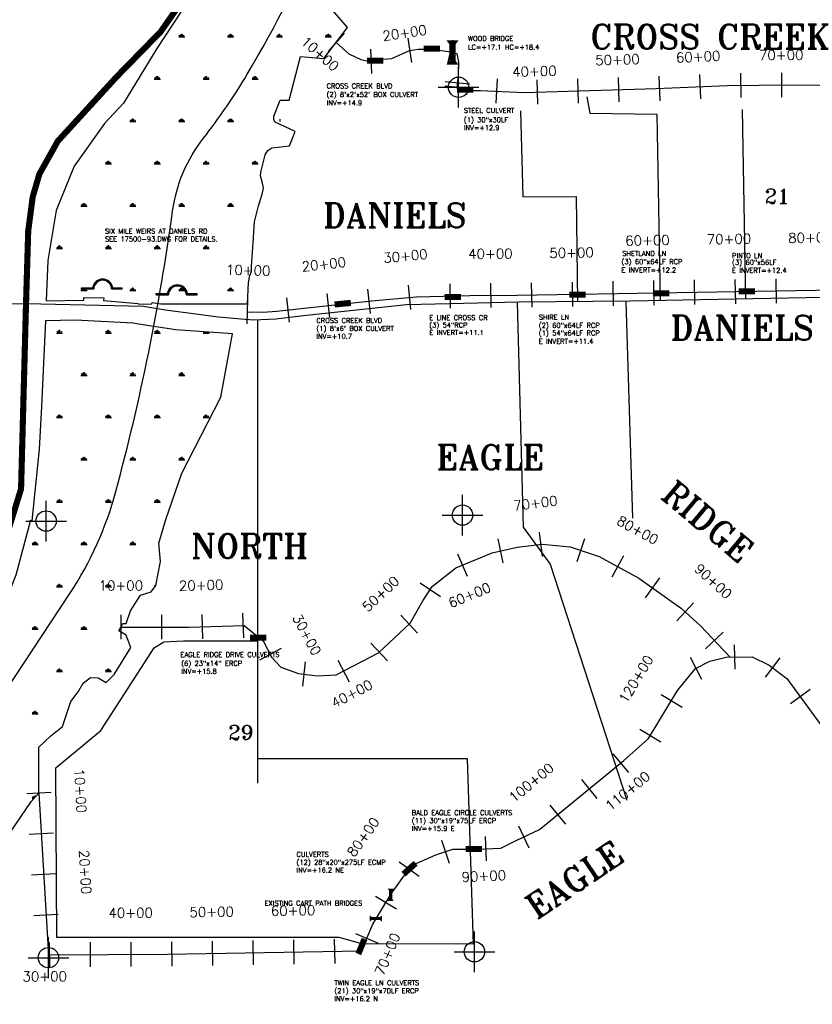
# Model space of a CAD drawing. Extents: x 195000 to 325707, y 779122 to 842722.
# Tile 8 of 21: x 225448 to 235177, y 796640 to 808732. Entities that reach past the tile are written whole.
import ezdxf
from ezdxf.enums import TextEntityAlignment as Align

# ---------------------------------------------------------------- set-up
doc = ezdxf.new("R2010")
doc.units = 0
doc.header["$LTSCALE"] = 800
doc.header["$PDMODE"] = 34
doc.header["$PDSIZE"] = 250
for name, pattern in [('DASHED', [0]), ('PHANTOM', [0]), ('STREAM', [0])]:
    doc.linetypes.add(name, pattern=pattern)
doc.layers.get('0').update_dxf_attribs({"linetype": 'CONTINUOUS'})
for name, color, linetype in [('EXLIMBS', 7, 'STREAM'), ('EXSTRUCTURES', 2, 'CONTINUOUS'), ('HATCH', 3, 'CONTINUOUS'), ('HEC2STA', 7, 'STREAM'), ('MAJROADS', 9, 'CONTINUOUS'), ('MINROADS', 9, 'CONTINUOUS'), ('ROW', 12, 'PHANTOM'), ('SEC', 2, 'CONTINUOUS'), ('TEXT', 7, 'CONTINUOUS'), ('WSHEDS', 11, 'CONTINUOUS')]:
    doc.layers.add(name, color=color, linetype=linetype)
doc.styles.get("Standard").update_dxf_attribs({"font": 'ROMANT'})

# ---------------------------------------------------------------- blocks, each defined once
blk = doc.blocks.new('*X')
at = {"color": 0}
for p, q in [((227419, 808521), (227407, 808542)), ((227428, 808521), (227428, 808551)), ((227438, 808521), (227438, 808559)), ((227447, 808521), (227447, 808551)), ((227456, 808521), (227468, 808542)), ((228019, 808521), (228007, 808542)), ((228028, 808521), (228028, 808551)), ((228038, 808521), (228038, 808559)), ((228047, 808521), (228047, 808551)), ((228056, 808521), (228068, 808542)), ((228619, 808521), (228607, 808542)), ((228628, 808521), (228628, 808551)), ((228638, 808521), (228638, 808559)), ((228647, 808521), (228647, 808551)), ((228656, 808521), (228668, 808542)), ((229219, 808521), (229207, 808542)), ((229228, 808521), (229228, 808551)), ((229238, 808521), (229238, 808559)), ((229247, 808521), (229247, 808551)), ((229256, 808521), (229268, 808542)), ((227400, 808521), (227475, 808521)), ((228000, 808521), (228075, 808521)), ((228600, 808521), (228675, 808521)), ((229200, 808521), (229275, 808521)), ((227100, 808002), (227175, 808002)), ((227119, 808002), (227107, 808022)), ((227128, 808002), (227128, 808032)), ((227138, 808002), (227138, 808039)), ((227147, 808002), (227147, 808032)), ((227156, 808002), (227168, 808022)), ((227700, 808002), (227775, 808002)), ((227719, 808002), (227707, 808022)), ((227728, 808002), (227728, 808032)), ((227738, 808002), (227738, 808039)), ((227747, 808002), (227747, 808032)), ((227756, 808002), (227768, 808022)), ((228300, 808002), (228375, 808002)), ((228319, 808002), (228307, 808022)), ((228328, 808002), (228328, 808032)), ((228338, 808002), (228338, 808039)), ((228347, 808002), (228347, 808032)), ((228356, 808002), (228368, 808022)), ((226800, 807482), (226875, 807482)), ((226819, 807482), (226807, 807503)), ((226828, 807482), (226828, 807512)), ((226838, 807482), (226838, 807520)), ((226847, 807482), (226847, 807512)), ((226856, 807482), (226868, 807503)), ((227400, 807482), (227475, 807482)), ((227419, 807482), (227407, 807503)), ((227428, 807482), (227428, 807512)), ((227438, 807482), (227438, 807520)), ((227447, 807482), (227447, 807512)), ((227456, 807482), (227468, 807503)), ((228000, 807482), (228075, 807482)), ((228019, 807482), (228007, 807503)), ((228028, 807482), (228028, 807512)), ((228038, 807482), (228038, 807520)), ((228047, 807482), (228047, 807512)), ((228056, 807482), (228068, 807503)), ((228647, 807482), (228647, 807512)), ((226519, 806962), (226507, 806983)), ((226528, 806962), (226528, 806992)), ((226538, 806962), (226538, 807000)), ((226547, 806962), (226547, 806992)), ((226556, 806962), (226568, 806983)), ((227119, 806962), (227107, 806983)), ((227128, 806962), (227128, 806992)), ((227138, 806962), (227138, 807000)), ((227147, 806962), (227147, 806992)), ((227156, 806962), (227168, 806983)), ((227719, 806962), (227707, 806983)), ((227728, 806962), (227728, 806992)), ((227738, 806962), (227738, 807000)), ((227747, 806962), (227747, 806992)), ((227756, 806962), (227768, 806983)), ((228319, 806962), (228307, 806983)), ((228328, 806962), (228328, 806992)), ((228338, 806962), (228338, 807000)), ((228347, 806962), (228347, 806992)), ((228356, 806962), (228368, 806983)), ((226500, 806962), (226575, 806962)), ((227100, 806962), (227175, 806962)), ((227700, 806962), (227775, 806962)), ((228300, 806962), (228375, 806962)), ((226200, 806443), (226275, 806443)), ((226219, 806443), (226207, 806464)), ((226228, 806443), (226228, 806473)), ((226238, 806443), (226238, 806480)), ((226247, 806443), (226247, 806473)), ((226256, 806443), (226268, 806464)), ((226800, 806443), (226875, 806443)), ((226819, 806443), (226807, 806464)), ((226828, 806443), (226828, 806473)), ((226838, 806443), (226838, 806480)), ((226847, 806443), (226847, 806473)), ((226856, 806443), (226868, 806464)), ((227400, 806443), (227475, 806443)), ((227419, 806443), (227407, 806464)), ((227428, 806443), (227428, 806473)), ((227438, 806443), (227438, 806480)), ((227447, 806443), (227447, 806473)), ((227456, 806443), (227468, 806464)), ((228000, 806443), (228075, 806443)), ((228019, 806443), (228007, 806464)), ((228028, 806443), (228028, 806473)), ((228038, 806443), (228038, 806480)), ((228047, 806443), (228047, 806473)), ((228056, 806443), (228068, 806464)), ((225900, 805923), (225975, 805923)), ((225919, 805923), (225907, 805944)), ((225928, 805923), (225928, 805953)), ((225938, 805923), (225938, 805961)), ((225947, 805923), (225947, 805953)), ((225956, 805923), (225968, 805944)), ((226500, 805923), (226575, 805923)), ((226519, 805923), (226507, 805944)), ((226528, 805923), (226528, 805953)), ((226538, 805923), (226538, 805961)), ((226547, 805923), (226547, 805953)), ((226556, 805923), (226568, 805944)), ((227100, 805923), (227175, 805923)), ((227119, 805923), (227107, 805944)), ((227128, 805923), (227128, 805953)), ((227138, 805923), (227138, 805961)), ((227147, 805923), (227147, 805953)), ((227156, 805923), (227168, 805944)), ((227700, 805923), (227775, 805923)), ((227719, 805923), (227707, 805944)), ((227728, 805923), (227728, 805953)), ((227738, 805923), (227738, 805961)), ((227747, 805923), (227747, 805953)), ((227756, 805923), (227768, 805944)), ((228300, 805923), (228309, 805923)), ((228310, 805939), (228307, 805944)), ((226200, 805404), (226275, 805404)), ((226219, 805404), (226207, 805424)), ((226228, 805404), (226228, 805434)), ((226238, 805404), (226238, 805441)), ((226247, 805404), (226247, 805434)), ((226256, 805404), (226268, 805424)), ((226800, 805404), (226875, 805404)), ((226819, 805404), (226807, 805424)), ((226828, 805404), (226828, 805434)), ((226838, 805404), (226838, 805441)), ((226847, 805404), (226847, 805434)), ((226856, 805404), (226868, 805424)), ((227400, 805404), (227475, 805404)), ((227419, 805404), (227407, 805424)), ((227428, 805404), (227428, 805434)), ((227438, 805404), (227438, 805441)), ((227447, 805404), (227447, 805434)), ((227456, 805404), (227468, 805424)), ((228000, 805404), (228075, 805404)), ((228019, 805404), (228007, 805424)), ((228028, 805404), (228028, 805434)), ((228038, 805404), (228038, 805441)), ((228047, 805404), (228047, 805434)), ((228056, 805404), (228068, 805424)), ((225928, 804884), (225928, 804914)), ((225938, 804884), (225938, 804922)), ((225947, 804884), (225947, 804914)), ((226528, 804884), (226528, 804914)), ((226538, 804884), (226538, 804922)), ((226547, 804884), (226547, 804914)), ((227128, 804884), (227128, 804914)), ((227138, 804884), (227138, 804922)), ((227147, 804884), (227147, 804914)), ((225900, 804884), (225975, 804884)), ((225919, 804884), (225907, 804905)), ((225956, 804884), (225968, 804905)), ((226500, 804884), (226575, 804884)), ((226519, 804884), (226507, 804905)), ((226556, 804884), (226568, 804905)), ((227100, 804884), (227175, 804884)), ((227119, 804884), (227107, 804905)), ((227156, 804884), (227168, 804905)), ((227700, 804884), (227775, 804884)), ((227719, 804884), (227710, 804899)), ((227728, 804884), (227728, 804898)), ((227738, 804884), (227738, 804897)), ((227747, 804884), (227747, 804897)), ((227756, 804884), (227763, 804895)), ((226200, 804364), (226275, 804364)), ((226219, 804364), (226207, 804385)), ((226228, 804364), (226228, 804394)), ((226238, 804364), (226238, 804402)), ((226247, 804364), (226247, 804394)), ((226256, 804364), (226268, 804385)), ((226800, 804364), (226875, 804364)), ((226819, 804364), (226807, 804385)), ((226828, 804364), (226828, 804394)), ((226838, 804364), (226838, 804402)), ((226847, 804364), (226847, 804394)), ((226856, 804364), (226868, 804385)), ((227400, 804364), (227475, 804364)), ((227419, 804364), (227407, 804385)), ((227428, 804364), (227428, 804394)), ((227438, 804364), (227438, 804402)), ((227447, 804364), (227447, 804394)), ((227456, 804364), (227468, 804385)), ((225900, 803845), (225975, 803845)), ((225919, 803845), (225907, 803866)), ((225928, 803845), (225928, 803875)), ((225938, 803845), (225938, 803882)), ((225947, 803845), (225947, 803875)), ((225956, 803845), (225968, 803866)), ((226500, 803845), (226575, 803845)), ((226519, 803845), (226507, 803866)), ((226528, 803845), (226528, 803875)), ((226538, 803845), (226538, 803882)), ((226547, 803845), (226547, 803875)), ((226556, 803845), (226568, 803866)), ((227100, 803845), (227175, 803845)), ((227119, 803845), (227107, 803866)), ((227128, 803845), (227128, 803875)), ((227138, 803845), (227138, 803882)), ((227147, 803845), (227147, 803875)), ((227156, 803845), (227168, 803866)), ((227700, 803845), (227775, 803845)), ((227719, 803845), (227707, 803866)), ((227728, 803845), (227728, 803875)), ((227738, 803845), (227738, 803882)), ((227747, 803845), (227747, 803875)), ((227756, 803845), (227768, 803866)), ((226219, 803325), (226207, 803346)), ((226228, 803325), (226228, 803355)), ((226238, 803325), (226238, 803363)), ((226247, 803325), (226247, 803355)), ((226256, 803325), (226268, 803346)), ((226819, 803325), (226807, 803346)), ((226828, 803325), (226828, 803355)), ((226838, 803325), (226838, 803363)), ((226847, 803325), (226847, 803355)), ((226856, 803325), (226868, 803346)), ((227419, 803325), (227407, 803346)), ((227428, 803325), (227428, 803355)), ((227438, 803325), (227438, 803363)), ((227447, 803325), (227447, 803355)), ((227456, 803325), (227468, 803346)), ((225675, 803325), (225675, 803325)), ((226200, 803325), (226275, 803325)), ((226800, 803325), (226875, 803325)), ((227400, 803325), (227475, 803325)), ((225900, 802806), (225975, 802806)), ((225919, 802806), (225907, 802826)), ((225928, 802806), (225928, 802836)), ((225938, 802806), (225938, 802843)), ((225947, 802806), (225947, 802836)), ((225956, 802806), (225968, 802826)), ((226500, 802806), (226575, 802806)), ((226519, 802806), (226507, 802826)), ((226528, 802806), (226528, 802836)), ((226538, 802806), (226538, 802843)), ((226547, 802806), (226547, 802836)), ((226556, 802806), (226568, 802826)), ((227100, 802806), (227175, 802806)), ((227119, 802806), (227107, 802826)), ((227128, 802806), (227128, 802836)), ((227138, 802806), (227138, 802843)), ((227147, 802806), (227147, 802836)), ((227156, 802806), (227168, 802826)), ((225600, 802286), (225675, 802286)), ((225619, 802286), (225607, 802307)), ((225628, 802286), (225628, 802316)), ((225638, 802286), (225638, 802323)), ((225647, 802286), (225647, 802316)), ((225656, 802286), (225668, 802307)), ((226200, 802286), (226275, 802286)), ((226219, 802286), (226207, 802307)), ((226228, 802286), (226228, 802316)), ((226238, 802286), (226238, 802323)), ((226247, 802286), (226247, 802316)), ((226256, 802286), (226268, 802307)), ((226800, 802286), (226875, 802286)), ((226819, 802286), (226807, 802307)), ((226828, 802286), (226828, 802316)), ((226838, 802286), (226838, 802323)), ((226847, 802286), (226847, 802316)), ((226856, 802286), (226868, 802307)), ((225900, 801766), (225975, 801766)), ((225919, 801766), (225907, 801787)), ((225928, 801766), (225928, 801796)), ((225938, 801766), (225938, 801804)), ((225947, 801766), (225947, 801796)), ((225956, 801766), (225968, 801787)), ((226500, 801766), (226575, 801766)), ((226519, 801766), (226507, 801787)), ((226528, 801766), (226528, 801796)), ((226538, 801766), (226538, 801804)), ((226547, 801766), (226547, 801796)), ((226556, 801766), (226568, 801787)), ((227100, 801766), (227105, 801766)), ((227113, 801777), (227107, 801787)), ((225638, 801247), (225638, 801284)), ((226238, 801247), (226238, 801284)), ((225600, 801247), (225675, 801247)), ((225619, 801247), (225607, 801267)), ((225628, 801247), (225628, 801277)), ((225647, 801247), (225647, 801277)), ((225656, 801247), (225668, 801267)), ((226200, 801247), (226275, 801247)), ((226219, 801247), (226207, 801267)), ((226228, 801247), (226228, 801277)), ((226247, 801247), (226247, 801277)), ((226256, 801247), (226268, 801267)), ((225900, 800727), (225975, 800727)), ((225919, 800727), (225907, 800748)), ((225928, 800727), (225928, 800757)), ((225938, 800727), (225938, 800765)), ((225947, 800727), (225947, 800757)), ((225956, 800727), (225968, 800748)), ((226500, 800727), (226575, 800727)), ((226519, 800727), (226507, 800748)), ((226528, 800727), (226528, 800757)), ((226538, 800727), (226538, 800765)), ((226547, 800727), (226547, 800757)), ((226556, 800727), (226568, 800748)), ((225600, 800207), (225675, 800207)), ((225619, 800207), (225607, 800228)), ((225628, 800207), (225628, 800237)), ((225638, 800207), (225638, 800245)), ((225647, 800207), (225647, 800237)), ((225656, 800207), (225668, 800228)), ((225600, 799168), (225626, 799168)), ((225619, 799168), (225607, 799189)), ((225628, 799170), (225628, 799198)), ((225638, 799181), (225638, 799206)), ((225647, 799191), (225647, 799198))]:
    blk.add_line(p, q, dxfattribs=at)
blk = doc.blocks.new('RCP1')
at = {"color": 0, "const_width": 75}
blk.add_lwpolyline([(-100, 0), (100, 0)], dxfattribs=at)
blk = doc.blocks.new('BRIDGE1')
at = {"color": 0}
blk.add_lwpolyline([(-150, 0, 150, 75, 0), (-100, 0, 75, 75, 0), (100, 0, 75, 150, 0), (150, 0, 150, 150, 0)], format="xyseb", dxfattribs=at)
blk = doc.blocks.new('WEIR')
at = {"color": 0}
for p, q in [((-528, 27), (-227, 27)), ((-528, -3), (-528, 27)), ((207, 27), (472, 27)), ((472, -3), (472, 27)), ((-528, -3), (-230, -3)), ((210, -3), (472, -3))]:
    blk.add_line(p, q, dxfattribs=at)
for radius, start, end in [(250, 8.5188, 171.4812), (220, 1.832, 178.168)]:
    blk.add_arc((-10, -10), radius, start, end, dxfattribs=at)

msp = doc.modelspace()

# ---------------------------------------------------------------- linework, layer by layer
at = {"layer": 'EXLIMBS', "color": 0}
for points in [[(229332, 808453), (229490, 808313), (229635, 808241), (229745, 808219), (229831, 808222), (229911, 808246), (230016, 808257), (230234, 808354), (230339, 808370), (230505, 808370), (230711, 808339), (230814, 808315), (230835, 808212), (230829, 808036), (230816, 807899), (230861, 807864), (231106, 807864), (231641, 807838), (233261, 807885), (234134, 807925), (234911, 807930), (235622, 807925)], [(228241, 805145), (228431, 805140), (228605, 805152), (229767, 805278), (230320, 805330), (230972, 805345), (231554, 805350), (233764, 805385), (236672, 805433), (236858, 805423), (239368, 805428)], [(226690, 801273), (227524, 801273), (228204, 801292), (228435, 801103), (228544, 800899), (228652, 800782), (228870, 800702), (229100, 800676), (229333, 800687), (229854, 800958), (230243, 801322), (230395, 801597), (230512, 801771), (230802, 802002), (231246, 802186), (231553, 802253), (231863, 802291), (232204, 802258), (232560, 802140), (233047, 801873), (233573, 801499), (233806, 801287), (234169, 800902)], [(225685, 799233), (225800, 797249), (227263, 797256), (229644, 797296), (229784, 797626), (230009, 797997), (230259, 798344), (230555, 798474), (230766, 798546), (231061, 798546), (231354, 798559), (231542, 798653), (231828, 798786), (232865, 799634), (233167, 799904), (233524, 800492), (233742, 800765), (233921, 800856), (234122, 800902), (234441, 800908), (234649, 800807), (234866, 800642), (235864, 799280)]]:
    msp.add_lwpolyline(points, dxfattribs=at)
at = {"layer": 'HEC2STA', "color": 0}
for p, q in [((229431, 808565), (229233, 808340)), ((229431, 808565), (229233, 808340)), ((230213, 808503), (230258, 808206)), ((230213, 808503), (230258, 808206)), ((230765, 808480), (230698, 808188)), ((230765, 808480), (230698, 808188)), ((229756, 808370), (229765, 808070)), ((229756, 808370), (229765, 808070)), ((233792, 808060), (233806, 807760)), ((233792, 808060), (233806, 807760)), ((234298, 808076), (234300, 807776)), ((234298, 808076), (234300, 807776)), ((234798, 808079), (234800, 807779)), ((234798, 808079), (234800, 807779)), ((230971, 807941), (230672, 807969)), ((231308, 808005), (231293, 807705)), ((231308, 808005), (231293, 807705)), ((231796, 807993), (231805, 807693)), ((231796, 807993), (231805, 807693)), ((232296, 808007), (232305, 807707)), ((232296, 808007), (232305, 807707)), ((232796, 808022), (232804, 807722)), ((232796, 808022), (232804, 807722)), ((233293, 808037), (233307, 807737)), ((233293, 808037), (233307, 807737)), ((230966, 807888), (230667, 807917)), ((230966, 807888), (230667, 807917)), ((232728, 805519), (232733, 805219)), ((233228, 805527), (233233, 805227)), ((233728, 805535), (233733, 805235)), ((234228, 805543), (234233, 805243)), ((234728, 805551), (234733, 805251)), ((229717, 805424), (229750, 805125)), ((230217, 805471), (230245, 805173)), ((230727, 805489), (230734, 805190)), ((231229, 805497), (231232, 805197)), ((231728, 805502), (231733, 805202)), ((232228, 805510), (232233, 805210)), ((228244, 805295), (228237, 804995)), ((228723, 805316), (228755, 805017)), ((229220, 805370), (229253, 805071)), ((231823, 802437), (231860, 802140)), ((231317, 802355), (231380, 802062)), ((232380, 802358), (232286, 802073)), ((230823, 802173), (230939, 801896)), ((232861, 802147), (232717, 801884)), ((230363, 801818), (230612, 801650)), ((233301, 801877), (233127, 801632)), ((233718, 801570), (233516, 801348)), ((226690, 801423), (226690, 801123)), ((227190, 801423), (227190, 801123)), ((227686, 801427), (227694, 801127)), ((228185, 801442), (228194, 801142)), ((230126, 801418), (230331, 801199)), ((234083, 801212), (233865, 801006)), ((229760, 801077), (229965, 800857)), ((234218, 801054), (234225, 800754)), ((228656, 801009), (228391, 800867)), ((228951, 800844), (228918, 800546)), ((229352, 800866), (229491, 800600)), ((233680, 800902), (233816, 800634)), ((234779, 800897), (234597, 800658)), ((233321, 800446), (233578, 800291)), ((235151, 800508), (234909, 800330)), ((233062, 800019), (233318, 799863)), ((232730, 799718), (232920, 799486)), ((232343, 799401), (232533, 799169)), ((225835, 799242), (225535, 799224)), ((231956, 799085), (232146, 798852)), ((225864, 798743), (225564, 798725)), ((231573, 798833), (231699, 798561)), ((230625, 798657), (230722, 798372)), ((231162, 798700), (231175, 798401)), ((230107, 798390), (230351, 798215)), ((225892, 798243), (225593, 798226)), ((229817, 797969), (230073, 797814)), ((225921, 797744), (225622, 797727)), ((227810, 797415), (227815, 797116)), ((228310, 797424), (228315, 797124)), ((228810, 797432), (228815, 797132)), ((229310, 797441), (229315, 797141)), ((229572, 797510), (229848, 797392)), ((225812, 797399), (225813, 797099)), ((226312, 797402), (226313, 797102)), ((226812, 797404), (226813, 797104)), ((227310, 797407), (227315, 797107))]:
    msp.add_line(p, q, dxfattribs=at)
msp.add_lwpolyline([(220397, 796668), (220706, 796675, 0.080228), (221521, 796824, 0.063803), (222310, 797224, 0.058704), (223870, 798576, 0.039599), (224822, 799801), (226065, 801686, 0.079844), (226628, 802936, 0.031961), (227326, 806385, -0.133107), (227703, 807275, 0.032437), (228242, 808062, 0.032922), (229182, 809913), (231707, 816367, -0.071861), (232876, 818425), (234285, 820221, -0.165351)], format="xyb", dxfattribs=at)
at = {"layer": 'MAJROADS', "color": 0}
for points in [[(232111, 819298), (230866, 817514), (230758, 817325), (230639, 817054), (230440, 816535), (230315, 816208), (229363, 813820), (228621, 811957), (227887, 809980), (227718, 809482), (227616, 809251), (227520, 809072), (227179, 808584), (226632, 808024), (225916, 807240), (225690, 806836), (225608, 806555), (225553, 806138), (225532, 805233), (225465, 802969), (225363, 802555)], [(235749, 805329), (232941, 805273), (231572, 805261), (230900, 805246)], [(228166, 805055), (227887, 805077), (227238, 805166), (226967, 805208), (225526, 805241), (221175, 805179), (220681, 805144), (220295, 805132), (220103, 805112), (219301, 805119), (218736, 805134), (214975, 805123), (209970, 805116), (201018, 805030)], [(230900, 805246), (230197, 805229), (229811, 805189), (228932, 805096), (228592, 805056), (228320, 805043), (228166, 805055)], [(228366, 805045), (228366, 799358)], [(227101, 801017), (227217, 801091), (227458, 801105), (228366, 801105)], [(228366, 799660), (230941, 799660), (231016, 797379), (229648, 797383), (229368, 797461), (225903, 797461), (225894, 799545), (226443, 800001), (227101, 801017)]]:
    msp.add_lwpolyline(points, dxfattribs=at)
at = {"layer": 'MINROADS', "color": 0}
for points in [[(232410, 807784), (232448, 807584), (233270, 807572), (233310, 805279)], [(231595, 807613), (231626, 806555), (232279, 806562), (232295, 805267)], [(234318, 807628), (234358, 805300)], [(232887, 805272), (232971, 802610)], [(231553, 805259), (231628, 802498), (231961, 802044), (232902, 799146)]]:
    msp.add_lwpolyline(points, dxfattribs=at)
at = {"layer": 'ROW', "color": 0}
for points in [[(228756, 807743), (228897, 808279), (229180, 808255), (229472, 808636), (229291, 808843), (229612, 809399), (229738, 810340), (229869, 810568), (230739, 810568), (230833, 812507), (230878, 813264)], [(227636, 809149), (227130, 808379), (226721, 807707), (226489, 807456), (226118, 806931), (225896, 806388), (225795, 805775), (225773, 805278), (226236, 805289), (226234, 805320), (226480, 805314), (226479, 805282), (226903, 805247), (226906, 805237), (227071, 805241), (227073, 805257), (227179, 805243), (228245, 805243)], [(228245, 805243), (228258, 805503), (228275, 805590), (228293, 805639), (228295, 805706), (228313, 805990), (228330, 806250), (228379, 806445), (228424, 806588), (228439, 806662), (228430, 806725), (228404, 806816), (228408, 806858), (228460, 807073), (228493, 807125), (228544, 807157), (228620, 807168), (228762, 807181), (228829, 807357), (228585, 807472), (228567, 807503), (228569, 807546), (228646, 807744)], [(228646, 807744), (228756, 807744)], [(225685, 799798), (225831, 799936), (225974, 800051), (226075, 800359), (226165, 800476), (226229, 800584), (226317, 800653), (226413, 800651), (226511, 800591), (226609, 800689), (226813, 801021), (226785, 801095), (226755, 801174), (226713, 801197), (226664, 801225), (226714, 801318), (226757, 801318), (226809, 801471), (226932, 801665), (227063, 801707), (227118, 801785), (227178, 802077), (227158, 802305), (227243, 802592), (227440, 803163), (227916, 804097), (228061, 804873), (227364, 804925), (227012, 804978), (226836, 805004), (226134, 805040), (225764, 805034), (225740, 804515), (225716, 803981), (225688, 803457), (225599, 802578)], [(225583, 802587), (225403, 801910), (225140, 801259), (224800, 800645), (224387, 800070), (224239, 799887), (223917, 799484), (223113, 798755), (223112, 798566), (222639, 798051), (221892, 797346), (221635, 797169), (221350, 797168), (220666, 797164), (220670, 795821)]]:
    msp.add_lwpolyline(points, dxfattribs=at)
at = {"layer": 'ROW', "color": 0, "linetype": 'DASHED'}
msp.add_lwpolyline([(225188, 798545), (225595, 799133), (225685, 799233), (225685, 799798)], dxfattribs=at)
at = {"layer": 'SEC', "color": 0}
for p in [(230836, 807902), (230883, 802648), (225772, 802575), (231030, 797285), (225801, 797213)]:
    msp.add_point(p, dxfattribs=at)
at = {"layer": 'WSHEDS', "color": 0, "const_width": 75}
msp.add_lwpolyline([(225203, 802121), (225465, 802969), (225465, 802969), (225526, 805241), (225553, 806138), (225608, 806555), (225690, 806836), (225916, 807240), (226632, 808024), (227179, 808584), (227520, 809072), (227718, 809482), (227887, 809980), (229363, 813820), (230639, 817054), (230866, 817514), (232111, 819298)], dxfattribs=at)

# ---------------------------------------------------------------- block references
at = {"layer": 'EXSTRUCTURES', "color": 0}
for name, p, rotation in [('BRIDGE1', (230761, 808329), 90), ('RCP1', (229414, 805244), 5.572089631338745), ('RCP1', (230234, 798306), 42), ('RCP1', (229643, 797351), 67.70392563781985)]:
    msp.add_blockref(name, p, dxfattribs=dict(at, rotation=rotation))
for p in [(230506, 808375), (229812, 808227), (230916, 807871), (232295, 805356), (233322, 805370), (234375, 805397), (230766, 805325), (228374, 801144), (231022, 798547)]:
    msp.add_blockref('RCP1', p, dxfattribs=at)
at = {"layer": 'EXSTRUCTURES', "color": 0, "xscale": 0.5, "yscale": 0.5, "zscale": 0.5}
for name, p in [('WEIR', (226472, 805426)), ('WEIR', (227389, 805355)), ('BRIDGE1', (229820, 797694))]:
    msp.add_blockref(name, p, dxfattribs=at)
at = {"layer": 'EXSTRUCTURES', "color": 0, "xscale": 0.5, "yscale": 0.5, "zscale": 0.5, "rotation": 90}
msp.add_blockref('BRIDGE1', (230002, 797985), dxfattribs=at)
at = {"layer": 'HATCH', "color": 0}
msp.add_blockref('*X', (0, 0), dxfattribs=at)
msp.add_blockref('*X', (0, 0), dxfattribs=at)
msp.add_blockref('*X', (0, 0), dxfattribs=at)
msp.add_blockref('*X', (0, 0), dxfattribs=at)
msp.add_blockref('*X', (0, 0), dxfattribs=at)

# ---------------------------------------------------------------- texts
at = {"layer": 'EXSTRUCTURES', "color": 0}
for s, p in [('WOOD BRIDGE', (230951, 808471)), ('LC=+17.1 HC=+18.4', (230951, 808364)), ('CROSS CREEK BLVD', (229215, 807888)), ("(2) 8'x2'x52' BOX CULVERT", (229215, 807783)), ('INV=+14.9', (229215, 807680)), ('STEEL CULVERT', (230900, 807587)), ('(1) 30"x30LF', (230900, 807472)), ('INV=+12.9', (230900, 807375)), ('SIX MILE WEIRS AT DANIELS RD', (226495, 806105)), ('SEE 17500-93.DWG FOR DETAILS.', (226495, 806008)), ('SHETLAND LN', (232845, 805830)), ('(3) 60"x64LF RCP', (232835, 805731)), ('PINTO LN', (234193, 805805)), ('(3) 60"x56LF', (234193, 805721)), ('E INVERT=+12.2', (232835, 805627)), ('E INVERT=+12.4', (234191, 805623)), ('CROSS CREEK BLVD', (229090, 805008)), ('E LINE CROSS CR', (230475, 805042)), ('SHIRE LN', (231820, 805049)), ("(1) 8'x6' BOX CULVERT", (229090, 804910)), ('(3) 54"RCP', (230475, 804951)), ('E INVERT=+11.1', (230475, 804860)), ('(2) 60"x64LF RCP', (231820, 804948)), ('(1) 54"x64LF RCP', (231820, 804854)), ('INV=+10.7', (229090, 804813)), ('E INVERT=+11.4', (231820, 804753)), ('EAGLE RIDGE DRIVE CULVERTS', (227422, 800905)), ('(6) 23"x14" ERCP', (227431, 800797)), ('INV=+15.8', (227431, 800700)), ('BALD EAGLE CIRCLE CULVERTS', (230261, 798963)), ('(11) 30"x19"x75LF ERCP', (230261, 798866)), ('INV=+15.9 E', (230261, 798769)), ('CULVERTS', (228846, 798452)), ('(12) 28"x20"x275LF ECMP', (228846, 798355)), ('INV=+16.2 NE', (228846, 798258)), ('EXISTING CART PATH BRIDGES', (228455, 797852)), ('TWIN EAGLE LN CULVERTS', (229311, 796874)), ('(21) 30"x19"x70LF ERCP', (229311, 796776)), ('INV=+16.2 N', (229311, 796679))]:
    msp.add_text(s, height=60, dxfattribs=at).set_placement(p)
at = {"layer": 'HEC2STA', "color": 0}
for s, rotation, p in [('20+00', 8.5306, (230182, 808510)), ('10+00', 318.609, (229096, 808268)), ('50+00', 1.6764, (232787, 808180)), ('60+00', 2.5947, (233779, 808217)), ('70+00', 0.3884, (234796, 808238)), ('40+00', 1.6764, (231768, 808038)), ('80+00', 0.9384, (235155, 805995)), ('60+00', 0.9261, (233155, 805962)), ('70+00', 0.9384, (234155, 805978)), ('30+00', 5.4171, (230189, 805770)), ('40+00', 0.4696, (231227, 805797)), ('50+00', 0.9261, (232223, 805810)), ('20+00', 6.1985, (229188, 805668)), ('10+00', 358.5679, (228252, 805595)), ('70+00', 7.0666, (231786, 802735)), ('80+00', 331.3056, (233005, 802410)), ('90+00', 317.633, (233920, 801791)), ('20+00', 1.6362, (227677, 801727)), ('50+00', 43.0514, (229921, 801637)), ('60+00', 22.5959, (230993, 801610)), ('30+00', 298.2718, (228920, 801151)), ('120+00', 58.711, (233065, 800602)), ('40+00', 27.5716, (229553, 800401)), ('10+00', 273.309, (226134, 799259)), ('100+00', 39.2889, (231766, 799317)), ('110+00', 39.2889, (232949, 799214)), ('80+00', 54.2597, (229714, 798660)), ('20+00', 273.309, (226192, 798261)), ('90+00', 2.5448, (231148, 798155)), ('40+00', 0.2703, (226811, 797704)), ('50+00', 0.9651, (227805, 797715)), ('60+00', 0.9651, (228805, 797732)), ('70+00', 66.9145, (230018, 797233)), ('30+00', 0.2703, (225756, 796923))]:
    msp.add_text(s, height=120, rotation=rotation, dxfattribs=at).set_placement(p, align=Align.CENTER)
msp.add_text('10+00', height=120, dxfattribs=at).set_placement((226690, 801723), align=Align.CENTER)
at = {"layer": 'SEC', "color": 0}
for s, p in [('21', (234592, 806475)), ('29', (228007, 799890))]:
    msp.add_text(s, height=180, dxfattribs=at).set_placement(p)
at = {"layer": 'TEXT', "color": 0}
for s, p in [('CROSS CREEK', (232452, 808373)), ('DANIELS', (229172, 806180)), ('DANIELS RD', (233436, 804799)), ('EAGLE', (230563, 803209)), ('NORTH', (227551, 802118))]:
    msp.add_text(s, height=300, dxfattribs=at).set_placement(p)
for s, rotation, p in [('RIDGE', 320, (233304, 802869)), ('EAGLE', 34, (231793, 797676))]:
    msp.add_text(s, height=300, rotation=rotation, dxfattribs=at).set_placement(p)

doc.saveas('drawing.dxf')
